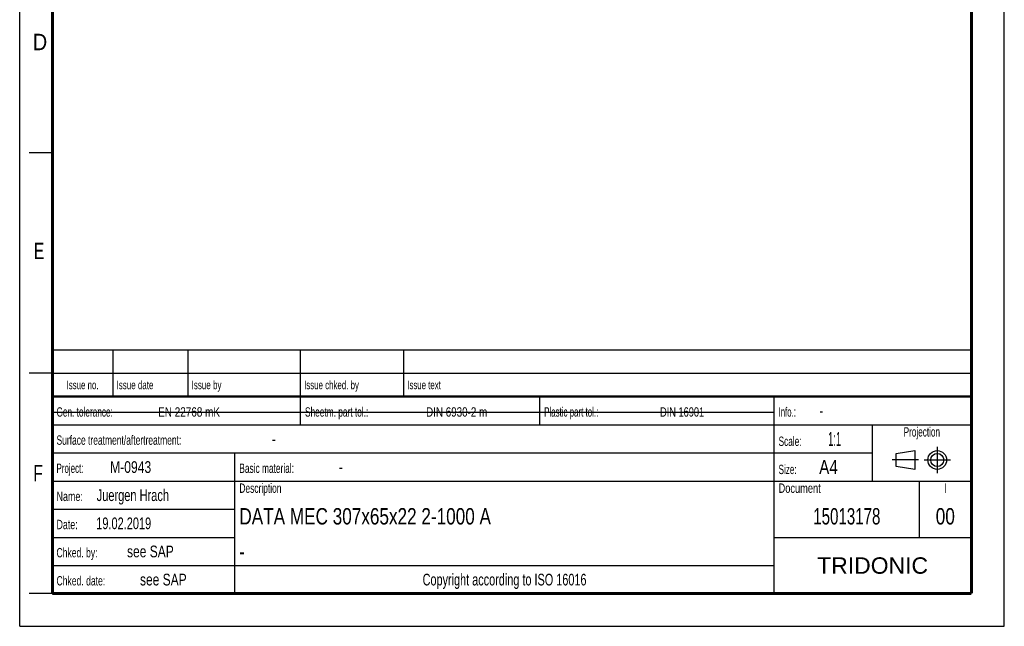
# Model space of a CAD drawing. Header units: millimetres. Extents: x 0 to 210, y 0 to 297.
# Tile 1 of 12: x 0 to 210, y 0 to 129. Entities that reach past the tile are written whole.
import ezdxf
from ezdxf.enums import TextEntityAlignment as Align

# ---------------------------------------------------------------- set-up
doc = ezdxf.new("R2010")
doc.units = ezdxf.units.MM
doc.header["$LTSCALE"] = 19.36
doc.linetypes.add('CENTER', pattern=[0.6, 0.375, -0.075, 0.075, -0.075])
doc.layers.get('0').update_dxf_attribs({"linetype": 'CONTINUOUS'})
doc.layers.add('DEFAULT_1', color=7, linetype='CENTER')
doc.layers.add('Z_NOTICE', color=7, linetype='CONTINUOUS')
doc.styles.add('TEXTSTYLE_2', font='txt', dxfattribs={"width": 0.75})
doc.styles.add('TEXTSTYLE_5', font='arial.ttf')

# ---------------------------------------------------------------- blocks, each defined once
blk = doc.blocks.new('PROJEKTIONSMETHODE_BL0', base_point=(192.31, 35.47))
at = {"color": 2, "linetype": 'CONTINUOUS'}
for p, q in [((186.91, 36.87), (190.91, 37.47)), ((186.91, 34.07), (186.91, 36.87)), ((190.91, 37.47), (190.91, 33.47)), ((190.91, 33.47), (186.91, 34.07))]:
    blk.add_line(p, q, dxfattribs=at)
for radius in [2, 1.4]:
    blk.add_circle((195.71, 35.47), radius, dxfattribs=at)
at = {"layer": 'DEFAULT_1', "color": 2, "linetype": 'CENTER'}
for p, q in [((195.71, 38.27), (195.71, 32.67)), ((191.71, 35.47), (186.11, 35.47)), ((192.91, 35.47), (198.5, 35.47))]:
    blk.add_line(p, q, dxfattribs=at)

msp = doc.modelspace()

# ---------------------------------------------------------------- linework, layer by layer
at = {"color": 2, "linetype": 'CONTINUOUS'}
for p, q in [((0, 0), (0, 297)), ((210, 0), (210, 297)), ((7, 101), (2, 101)), ((6.913619, 48.960154), (6.913619, 58.960154)), ((6.913619, 58.960154), (202.913619, 58.960154)), ((19.913619, 48.960154), (19.913619, 58.960154)), ((35.913619, 48.960154), (35.913619, 58.960154)), ((59.913619, 48.960154), (59.913619, 58.960154)), ((81.913619, 48.960154), (81.913619, 58.960154)), ((202.913619, 48.960154), (202.913619, 58.960154)), ((7, 54), (2, 54)), ((6.913619, 53.960154), (202.913619, 53.960154)), ((6.913546, 6.960131), (6.913546, 48.960131)), ((6.913546, 48.960131), (202.913546, 48.960131)), ((6.913619, 48.960154), (202.913619, 48.960154)), ((59.913546, 42.960131), (59.913546, 48.960131)), ((110.913546, 42.960131), (110.913546, 48.960131)), ((160.913546, 6.960131), (160.913546, 48.960131)), ((202.913546, 6.960131), (202.913546, 48.960131)), ((6.913546, 42.960131), (202.913546, 42.960131)), ((181.913546, 30.960131), (181.913546, 42.960131)), ((6.913546, 36.960131), (181.913546, 36.960131)), ((45.913546, 6.960131), (45.913546, 36.960131)), ((6.913546, 30.960131), (202.913546, 30.960131)), ((191.913546, 18.960131), (191.913546, 30.960131)), ((6.913546, 24.960131), (45.913546, 24.960131)), ((6.913546, 18.960131), (45.913546, 18.960131)), ((160.913546, 18.960131), (202.913546, 18.960131)), ((6.913546, 12.960131), (160.913546, 12.960131)), ((7, 7), (2, 7)), ((6.913546, 6.960131), (202.913546, 6.960131)), ((0, 0), (210, 0))]:
    msp.add_line(p, q, dxfattribs=at)
at = {"color": 7, "linetype": 'CONTINUOUS'}
msp.add_line((6.94873, 45.692725), (160.74873, 45.692725), dxfattribs=at)
for points, const_width in [([(7, 7), (7, 290)], 0.7), ([(203, 7), (203, 290)], 0.7), ([(7, 49), (203, 49)], 0.5), ([(7, 7), (203, 7)], 0.7)]:
    msp.add_lwpolyline(points, dxfattribs=dict(at, const_width=const_width))

# ---------------------------------------------------------------- block references
at = {"color": 2, "linetype": 'CONTINUOUS'}
msp.add_blockref('PROJEKTIONSMETHODE_BL0', (192.305085, 35.469747), dxfattribs=at)

# ---------------------------------------------------------------- texts
at = {"color": 5, "linetype": 'CONTINUOUS', "style": 'TEXTSTYLE_2'}
for s, width, p in [('D', 0.904762, (2.807294, 122.85717)), ('E', 0.714286, (3.002453, 78.302471)), ('F', 0.714286, (2.922192, 30.897042))]:
    msp.add_text(s, height=3.5, dxfattribs=dict(at, width=width)).set_placement(p)
at = {"layer": 'Z_NOTICE', "color": 5, "linetype": 'CONTINUOUS', "style": 'TEXTSTYLE_2'}
for s, height, width, p in [('Issue date ', 1.8, 0.707792, (20.663619, 50.560154)), ('Issue by ', 1.8, 0.71164, (36.663619, 50.560154)), ('Issue chked. by', 1.8, 0.698413, (60.663619, 50.560154)), ('Issue text ', 1.8, 0.694805, (82.663619, 50.560154)), ('Gen. tolerance:', 2, 0.657143, (7.851046, 44.710131)), ('EN 22768 mK', 2, 0.792208, (29.529618, 44.710131)), ('Sheetm. part tol.:', 2, 0.662698, (60.851046, 44.710131)), ('DIN 6930-2 m', 2, 0.78373, (86.672475, 44.710131)), ('Plastic part tol.:', 2, 0.632275, (111.851046, 44.710131)), ('DIN 16901', 2, 0.73545, (136.577237, 44.710131)), ('Info.: ', 2, 0.622449, (161.851046, 44.710131)), ('-', 2.5, 0.714286, (170.565332, 44.710131)), ('Surface treatment/aftertreatment: ', 2, 0.67577, (7.851046, 38.710131)), ('Scale:  ', 2, 0.660714, (161.851046, 38.460131)), ('1:1', 3, 0.5, (172.422475, 38.460131)), ('-', 2.5, 0.714286, (53.803427, 38.710131)), ('Project: ', 2, 0.634921, (7.851046, 32.710131)), ('M-0943', 2.5, 0.77381, (19.279618, 32.710131)), ('Basic material: ', 2, 0.66369, (46.851046, 32.710131)), ('-', 2.5, 0.714286, (68.089141, 32.710131)), ('Size: ', 2, 0.646825, (161.851046, 32.460131)), (' A4', 3, 0.809524, (169.612951, 32.460131)), ('Juergen Hrach', 2.5, 0.703297, (16.422475, 26.710131)), ('Description', 2, 0.670996, (46.851046, 28.460131)), ('Document', 2, 0.738095, (161.851046, 28.460131)), ('Name: ', 2, 0.714286, (7.851046, 26.710131)), ('19.02.2019', 2.5, 0.7, (16.327237, 20.710131)), ('Date: ', 2, 0.706349, (7.851046, 20.710131)), ('Chked. by: ', 2, 0.683983, (7.851046, 14.710131)), ('see SAP', 2.5, 0.765306, (22.898665, 14.710131)), ('Chked. date: ', 2, 0.684982, (7.851046, 8.710131)), ('see SAP', 2.5, 0.765306, (25.66057, 8.710131))]:
    msp.add_text(s, height=height, dxfattribs=dict(at, width=width)).set_placement(p)
for s, height, width, p in [('Issue no.', 1.8, 0.698413, (13.413619, 50.560154)), ('Projection', 2, 0.652381, (192.413546, 40.460131)), ('I', 2, 0.642857, (197.413546, 28.460131)), ('Copyright according to ISO 16016', 2.5, 0.694196, (103.413546, 8.710131))]:
    msp.add_text(s, height=height, dxfattribs=dict(at, width=width)).set_placement(p, align=Align.CENTER)
at = {"layer": 'Z_NOTICE', "color": 7, "linetype": 'CONTINUOUS', "style": 'TEXTSTYLE_2'}
for s, width, p in [('DATA MEC 307x65x22 2-1000 A', 0.781305, (46.851046, 21.710131)), ('-', 0.714286, (46.851046, 14.210131))]:
    msp.add_text(s, height=3.5, dxfattribs=dict(at, width=width)).set_placement(p)
for s, width, p in [('15013178', 0.6875, (176.413546, 21.710131)), ('00', 0.785714, (197.413546, 21.710131))]:
    msp.add_text(s, height=3.5, dxfattribs=dict(at, width=width)).set_placement(p, align=Align.CENTER)
at = {"layer": 'Z_NOTICE', "color": 5, "linetype": 'CONTINUOUS', "style": 'TEXTSTYLE_5'}
msp.add_text('TRIDONIC', height=3.5, dxfattribs=at).set_placement((181.913546, 11.210131), align=Align.CENTER)

doc.saveas('drawing.dxf')
